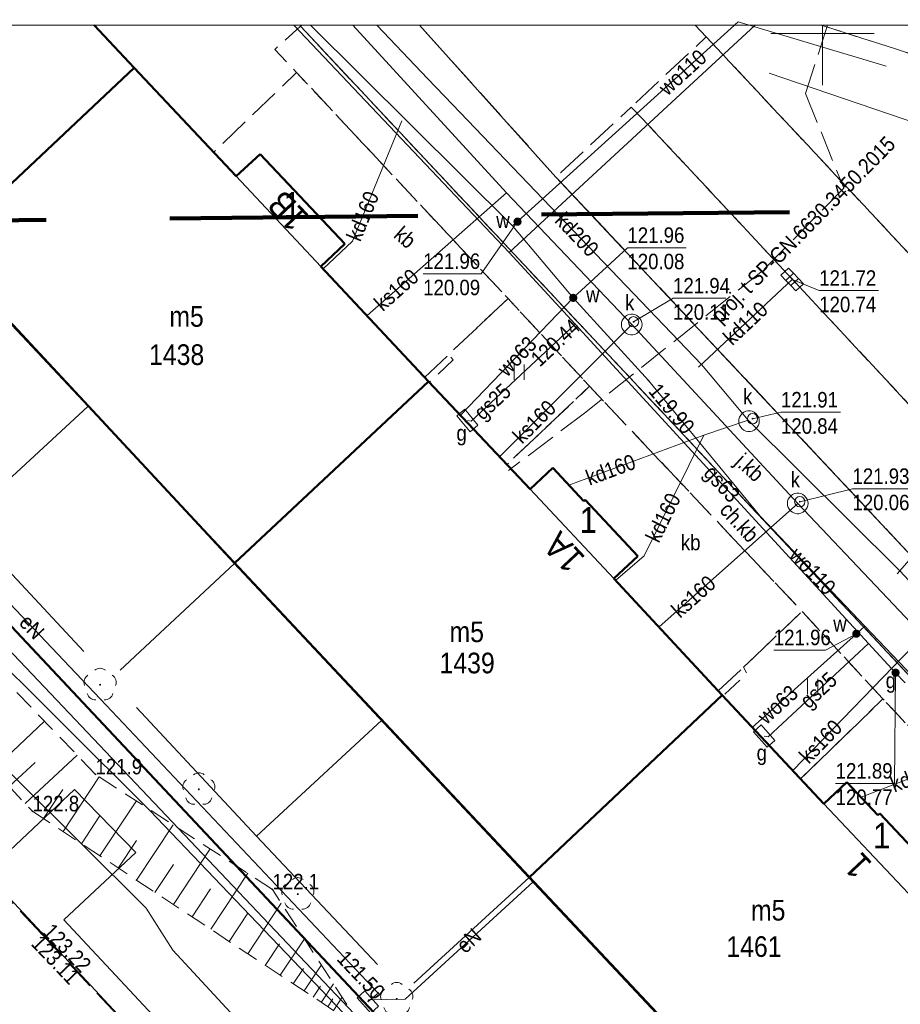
# Model space of a CAD drawing. Extents: x 6439600 to 6443631, y 5654340 to 5654937.
# Tile 40 of 54: x 6440911 to 6440954, y 5654853 to 5654901. Entities that reach past the tile are written whole.
import ezdxf
from ezdxf.enums import TextEntityAlignment as Align

# ---------------------------------------------------------------- set-up
doc = ezdxf.new("R2010")
doc.units = 0
doc.header["$MEASUREMENT"] = 0
for name, pattern in [('1.0_0.5', [1.5, 1, -0.5]), ('1.5_0.5', [2, 1.5, -0.5]), ('2', [0.9, 0.6, -0.3]), ('219-500', [0]), ('PRZER3-1', [4, 3, -1])]:
    doc.linetypes.add(name, pattern=pattern)
doc.layers.get('0').update_dxf_attribs({"color": 2, "linetype": 'CONTINUOUS', "lineweight": 5})
for name, color, linetype in [('000 Inne (niezydentyfikowane)', 7, 'CONTINUOUS'), ('218-kontur użytku gruntowego', 7, 'CONTINUOUS'), ('219-działka ewidencyjna', 7, 'CONTINUOUS'), ('238-Punkt adresowy budynku', 7, 'CONTINUOUS'), ('312-budynek ewidencyjny', 7, 'CONTINUOUS'), ('312-oznaczenie budynku ewidencyjnego', 7, 'CONTINUOUS'), ('312-oznaczenie budynku ewidencyjnego-Atr117', 7, 'CONTINUOUS'), ('320-blok - kondygnacja nadziemna', 7, 'CONTINUOUS'), ('320-blok - kondygnacja nadziemna-Atr25', 7, 'CONTINUOUS'), ('chodnik', 7, 'CONTINUOUS'), ('chodnik-Atr17', 7, 'CONTINUOUS'), ('jezdnia', 7, 'CONTINUOUS'), ('jezdnia-Atr17', 7, 'CONTINUOUS'), ('komora podziemna', 7, 'CONTINUOUS'), ('kratka ściekowa', 7, 'CONTINUOUS'), ('krawężnik', 7, 'CONTINUOUS'), ('obszar utwardzony', 7, 'CONTINUOUS'), ('obszar utwardzony-Atr17', 7, 'CONTINUOUS'), ('ogrodzenie trwałe', 7, 'CONTINUOUS'), ('pikieta naturalna', 7, 'CONTINUOUS'), ('pikieta naturalna-Atr2', 7, 'CONTINUOUS'), ('pikieta sztuczna', 7, 'CONTINUOUS'), ('pikieta sztuczna-Atr2', 7, 'CONTINUOUS'), ('przewód ciepłowniczy', 7, 'CONTINUOUS'), ('przewód elektroenergetyczny podziemny', 7, 'CONTINUOUS'), ('przewód elektroenergetyczny podziemny-Atr1', 7, 'CONTINUOUS'), ('przewód gazowy', 7, 'CONTINUOUS'), ('przewód gazowy-Atr1', 7, 'CONTINUOUS'), ('przewód kanalizacyjny', 7, 'CONTINUOUS'), ('przewód kanalizacyjny-Atr1', 7, 'CONTINUOUS'), ('przewód telekomunikacyjny podziemny', 7, 'CONTINUOUS'), ('przewód telekomunikacyjny podziemny - ob. projektowany', 7, 'CONTINUOUS'), ('przewód telekomunikacyjny podziemny - ob. projektowany-Atr1', 7, 'CONTINUOUS'), ('przewód wodociągowy', 7, 'CONTINUOUS'), ('przewód wodociągowy-Atr1', 7, 'CONTINUOUS'), ('rzedna', 7, 'CONTINUOUS'), ('rzedna-Atr2', 7, 'CONTINUOUS'), ('rzedna-Atr3', 7, 'CONTINUOUS'), ('skarpa nieumocniona', 7, 'CONTINUOUS'), ('szafa elektroenergetyczna lub kontener', 7, 'CONTINUOUS'), ('szafa gazowa lub kontener', 7, 'CONTINUOUS'), ('szafa gazowa lub kontener-Atr17', 7, 'CONTINUOUS'), ('trawnik', 7, 'CONTINUOUS'), ('właz do komory lub kanału - okrągły', 7, 'CONTINUOUS'), ('właz do komory lub kanału - okrągły-Atr17', 7, 'CONTINUOUS'), ('Zakres', 7, 'CONTINUOUS'), ('zasuwa lub zawór', 7, 'CONTINUOUS'), ('zasuwa lub zawór-Atr17', 7, 'CONTINUOUS')]:
    doc.layers.add(name, color=color, linetype=linetype)
doc.layers.add('z - kartowanie', color=2, linetype='CONTINUOUS', lineweight=5)
doc.layers.add('z - MPZT', color=121, linetype='PRZER3-1', lineweight=18)
doc.styles.add('MapaZas', font='geodezja.shx', dxfattribs={"width": 0.9})
doc.linetypes.add('902-500', pattern='A,3.75,0,[1,ksztalty.shx,S=0.5,R=0,X=0,Y=0],3.75', length=7.5)
doc.linetypes.add('NLZ', pattern='A,3,-1,[35,msgB.shx,S=0.008,R=0,X=-0.5,Y=0],3', length=7)

# ---------------------------------------------------------------- blocks, each defined once
blk = doc.blocks.new('TU04')
at = {"color": 0, "linetype": 'Continuous', "lineweight": 13}
for p, q in [((0, 0), (0, 0.75)), ((0.5, 0), (0.5, 0.75))]:
    blk.add_line(p, q, dxfattribs=at)
blk = doc.blocks.new('US20')
at = {"color": 0, "linetype": 'Continuous', "lineweight": 13}
for p, q in [((-0.5, -0.25), (-0.5, 0.25)), ((-0.5, 0.25), (0.5, 0.25)), ((0.5, -0.25), (0.5, 0.25)), ((-0.5, -0.25), (0.5, -0.25))]:
    blk.add_line(p, q, dxfattribs=at)
blk = doc.blocks.new('US25')
at = {"linetype": 'Continuous', "lineweight": 0}
h = blk.add_hatch(color=0, dxfattribs=at)
edge = h.paths.add_edge_path()
edge.add_arc((0, 0), 0.2, 0, 360)
blk = doc.blocks.new('PW01')
at = {"linetype": 'Continuous', "lineweight": 13}
h = blk.add_hatch(color=0, dxfattribs=at)
edge = h.paths.add_edge_path()
edge.add_arc((0, 0), 0.045, 0, 360)
blk = doc.blocks.new('US22')
at = {"color": 0, "linetype": 'Continuous', "lineweight": 13}
blk.add_circle((0, 0), 0.25, dxfattribs=at)
blk = doc.blocks.new('US05')
at = {"color": 0, "linetype": 'Continuous', "lineweight": 13}
for p, q in [((-0.525, -0.25), (-0.525, 0.25)), ((-0.525, 0.25), (-0.175, 0.25)), ((-0.175, -0.25), (-0.175, 0.25)), ((-0.175, 0.25), (0.175, 0.25)), ((0.175, -0.25), (0.175, 0.25)), ((0.175, 0.25), (0.525, 0.25)), ((0.525, -0.25), (0.525, 0.25)), ((-0.525, -0.25), (-0.175, -0.25)), ((-0.175, -0.25), (0.175, -0.25)), ((0.175, -0.25), (0.525, -0.25))]:
    blk.add_line(p, q, dxfattribs=at)
blk = doc.blocks.new('US18')
at = {"color": 0, "linetype": 'Continuous', "lineweight": 13}
for p, q in [((-0.5, -0.25), (-0.5, 0.25)), ((-0.5, 0.25), (0.5, 0.25)), ((0.5, -0.25), (0.5, 0.25)), ((-0.5, -0.25), (0.5, -0.25))]:
    blk.add_line(p, q, dxfattribs=at)
blk = doc.blocks.new('OP021')
at = {"linetype": 'Continuous', "lineweight": 13}
h = blk.add_hatch(color=0, dxfattribs=at)
edge = h.paths.add_edge_path()
edge.add_arc((0, 0), 0.05, 0, 360)
at = {"color": 0, "linetype": 'Continuous', "lineweight": 13}
for centre, start, end in [((0, 0.4), 49.272, 130.728), ((-0.38, 0.124), 121.308, 202.548), ((0.38, 0.124), 337.452, 58.692), ((-0.235, -0.324), 193.221, 274.871), ((0.235, -0.324), 265.129, 346.779)]:
    blk.add_arc(centre, 0.4, start, end, dxfattribs=at)

msp = doc.modelspace()

# ---------------------------------------------------------------- linework, layer by layer
at = {"color": 0}
msp.add_line((6440947.5, 5654900), (6440952.5, 5654900), dxfattribs=at)
msp.add_line((6440947.5, 5654900), (6440952.5, 5654900), dxfattribs=at)
at = {"color": 0, "lineweight": 13}
msp.add_line((6440950, 5654897.5), (6440950, 5654900.411), dxfattribs=at)
msp.add_line((6440950, 5654897.5), (6440950, 5654900.411), dxfattribs=at)
at = {"color": 18, "linetype": 'Continuous', "true_color": 0x000000}
msp.add_lwpolyline([(6440774.191, 5654936.883), (6440976.424, 5654936.883), (6440976.424, 5654900.411), (6440774.191, 5654900.411)], close=True, dxfattribs=at)
at = {"layer": '000 Inne (niezydentyfikowane)', "color": 7, "linetype": 'Continuous', "lineweight": 13, "flags": 128}
for points in [[(6440909.83, 5654864.37), (6440912.32, 5654866.7)], [(6440910.61, 5654863.54), (6440911.86, 5654864.71)], [(6440911.39, 5654862.71), (6440913.9, 5654865.06)], [(6440913.22, 5654861.36), (6440914.97, 5654864.01)], [(6440912.27, 5654861.99), (6440913.21, 5654863.4)], [(6440915, 5654860.18), (6440916.77, 5654862.85)], [(6440914.12, 5654860.77), (6440914.99, 5654862.1)], [(6440916.78, 5654859), (6440918.55, 5654861.68)], [(6440915.89, 5654859.59), (6440916.78, 5654860.93)], [(6440918.57, 5654857.82), (6440920.35, 5654860.52)], [(6440917.67, 5654858.41), (6440918.56, 5654859.76)], [(6440920.37, 5654856.63), (6440922.16, 5654859.34)], [(6440919.47, 5654857.23), (6440920.36, 5654858.58)], [(6440922.17, 5654855.44), (6440923.79, 5654857.89)], [(6440921.27, 5654856.04), (6440922.17, 5654857.4)], [(6440923.74, 5654854.4), (6440924.91, 5654856.17)], [(6440923.01, 5654854.88), (6440923.7, 5654855.93)], [(6440924.37, 5654853.99), (6440924.86, 5654854.73)], [(6440924.89, 5654853.64), (6440925.73, 5654854.9)], [(6440925.34, 5654853.34), (6440925.69, 5654853.88)], [(6440925.72, 5654853.09), (6440926.32, 5654853.99)], [(6440926.04, 5654852.88), (6440926.29, 5654853.26)], [(6440926.31, 5654852.7), (6440926.73, 5654853.34)]]:
    msp.add_lwpolyline(points, dxfattribs=at)
at = {"layer": '218-kontur użytku gruntowego', "color": 3, "linetype": 'Continuous', "lineweight": 13, "flags": 128}
for points in [[(6440907.64, 5654874.55), (6440947.07, 5654832.59)], [(6440947.07, 5654832.59), (6440907.64, 5654874.55)]]:
    msp.add_lwpolyline(points, dxfattribs=at)
at = {"layer": '219-działka ewidencyjna', "color": 3, "linetype": '219-500', "lineweight": 13}
msp.add_lwpolyline([(6440947.07, 5654832.59), (6440883.35, 5654900.411)], dxfattribs=at)
at = {"layer": '312-budynek ewidencyjny', "color": 7, "linetype": 'Continuous', "lineweight": 50}
msp.add_lwpolyline([(6440914.724, 5654900.411), (6440916.66, 5654898.34)], dxfattribs=at)
at = {"layer": '312-budynek ewidencyjny', "color": 7, "linetype": 'Continuous', "lineweight": 50, "flags": 128}
for points in [[(6440907.35, 5654889.57), (6440916.66, 5654898.34)], [(6440916.66, 5654898.34), (6440907.35, 5654889.57)], [(6440916.66, 5654898.34), (6440921.61, 5654893.1)], [(6440921.61, 5654893.1), (6440922.77, 5654894.16)], [(6440922.77, 5654894.16), (6440926.86, 5654889.82)], [(6440921.52, 5654874.35), (6440907.35, 5654889.57)], [(6440926.86, 5654889.82), (6440925.71, 5654888.72)], [(6440925.71, 5654888.72), (6440930.92, 5654883.15)], [(6440930.92, 5654883.15), (6440921.52, 5654874.35)], [(6440921.52, 5654874.35), (6440930.92, 5654883.15)], [(6440930.92, 5654883.15), (6440935.84, 5654877.93)], [(6440935.84, 5654877.93), (6440936.94, 5654878.97)], [(6440936.94, 5654878.97), (6440938.44, 5654877.36)], [(6440938.44, 5654877.36), (6440938.5, 5654877.42)], [(6440938.5, 5654877.42), (6440941.05, 5654874.69)], [(6440941.05, 5654874.69), (6440939.89, 5654873.61)], [(6440935.79, 5654859.14), (6440921.52, 5654874.35)], [(6440939.89, 5654873.61), (6440945.14, 5654867.96)], [(6440945.14, 5654867.96), (6440935.79, 5654859.14)], [(6440935.79, 5654859.14), (6440945.14, 5654867.96)], [(6440945.14, 5654867.96), (6440950.07, 5654862.7)], [(6440950.07, 5654862.7), (6440951.18, 5654863.75)], [(6440951.18, 5654863.75), (6440952.68, 5654862.15)], [(6440952.68, 5654862.15), (6440952.77, 5654862.23)], [(6440952.77, 5654862.23), (6440955.34, 5654859.51)], [(6440950.13, 5654843.87), (6440935.79, 5654859.14)]]:
    msp.add_lwpolyline(points, dxfattribs=at)
at = {"layer": '320-blok - kondygnacja nadziemna', "color": 7, "linetype": 'Continuous', "lineweight": 13, "flags": 128}
for points in [[(6440921.61, 5654893.1), (6440925.71, 5654888.72), (6440926.86, 5654889.82), (6440922.77, 5654894.16)], [(6440935.84, 5654877.93), (6440939.89, 5654873.61), (6440941.05, 5654874.69), (6440938.5, 5654877.42), (6440938.44, 5654877.36), (6440936.94, 5654878.97)], [(6440950.07, 5654862.7), (6440954.15, 5654858.38), (6440955.34, 5654859.51), (6440952.77, 5654862.23), (6440952.68, 5654862.15), (6440951.18, 5654863.75)]]:
    msp.add_lwpolyline(points, close=True, dxfattribs=at)
at = {"layer": 'chodnik', "color": 7, "linetype": '1.0_0.5', "lineweight": 13, "flags": 128}
for points in [[(6440924.72, 5654900.35), (6440923.47, 5654899.23), (6440924.53, 5654898.11), (6440934.77, 5654887.17), (6440938.72, 5654882.92), (6440949.01, 5654872.02), (6440952.93, 5654867.78), (6440963.24, 5654856.78), (6440963.62, 5654856.39), (6440964.86, 5654857.55), (6440963.52, 5654858.97)], [(6440963.24, 5654856.78), (6440952.93, 5654867.78), (6440948.94, 5654863.91), (6440950.07, 5654862.7), (6440951.18, 5654863.75), (6440952.68, 5654862.15), (6440952.77, 5654862.23), (6440955.34, 5654859.51), (6440954.15, 5654858.38), (6440959.17, 5654853.04), (6440960.32, 5654854.1), (6440960.41, 5654854.14)]]:
    msp.add_lwpolyline(points, close=True, dxfattribs=at)
at = {"layer": 'chodnik', "color": 7, "linetype": '1.0_0.5', "lineweight": 13}
msp.add_lwpolyline([(6440949.921, 5654900.411), (6440953.54, 5654899.25), (6440960.21, 5654897.1), (6440973.55, 5654892.76), (6440993.4, 5654886.54), (6440993.79, 5654887.68), (6440981.98, 5654891.68), (6440974.02, 5654894.24), (6440962.38, 5654897.95), (6440954.723, 5654900.411)], dxfattribs=at)
at = {"layer": 'jezdnia', "color": 7, "linetype": '1.5_0.5', "lineweight": 13}
for points in [[(6441026.268, 5654733.678), (6441014.05, 5654746.81), (6441013.69, 5654747.24), (6440979.44, 5654783.96), (6440979.03, 5654784.41), (6440957.47, 5654807.58), (6440948.41, 5654817.56), (6440937.72, 5654829.04), (6440912.17, 5654856.41), (6440871.169, 5654900.411)], [(6440924.78, 5654900.411), (6440924.72, 5654900.35), (6440963.52, 5654858.97), (6440964.86, 5654857.55), (6440967.78, 5654860.29)], [(6440967.78, 5654860.29), (6440966.41, 5654861.81), (6440937.09, 5654893.05), (6440930.478, 5654900.411)], [(6440943.838, 5654900.411), (6440944.37, 5654899.84), (6440973.62, 5654868.56)], [(6440973.55, 5654892.76), (6440953.54, 5654899.25), (6440949.921, 5654900.411)]]:
    msp.add_lwpolyline(points, dxfattribs=at)
at = {"layer": 'komora podziemna', "color": 32, "linetype": 'Continuous', "lineweight": 13, "flags": 128}
for points in [[(6440941.25, 5654886.01), (6440941.26, 5654885.91), (6440941.25, 5654885.81), (6440941.22, 5654885.71), (6440941.16, 5654885.62), (6440941.09, 5654885.54), (6440941.01, 5654885.48), (6440940.91, 5654885.43), (6440940.81, 5654885.41), (6440940.71, 5654885.41), (6440940.61, 5654885.43), (6440940.51, 5654885.48), (6440940.43, 5654885.54), (6440940.36, 5654885.62), (6440940.3, 5654885.71), (6440940.27, 5654885.81), (6440940.26, 5654885.91), (6440940.27, 5654886.01), (6440940.3, 5654886.11), (6440940.36, 5654886.2), (6440940.43, 5654886.28), (6440940.51, 5654886.34), (6440940.61, 5654886.39), (6440940.71, 5654886.41), (6440940.81, 5654886.41), (6440940.91, 5654886.39), (6440941.01, 5654886.34), (6440941.09, 5654886.28), (6440941.16, 5654886.2), (6440941.22, 5654886.11)], [(6440946.94, 5654881.23), (6440946.93, 5654881.13), (6440946.9, 5654881.03), (6440946.84, 5654880.94), (6440946.77, 5654880.86), (6440946.69, 5654880.8), (6440946.59, 5654880.75), (6440946.49, 5654880.73), (6440946.39, 5654880.73), (6440946.29, 5654880.75), (6440946.19, 5654880.8), (6440946.11, 5654880.86), (6440946.04, 5654880.94), (6440945.98, 5654881.03), (6440945.95, 5654881.13), (6440945.94, 5654881.23), (6440945.95, 5654881.33), (6440945.98, 5654881.43), (6440946.04, 5654881.52), (6440946.11, 5654881.6), (6440946.19, 5654881.66), (6440946.29, 5654881.71), (6440946.39, 5654881.73), (6440946.49, 5654881.73), (6440946.59, 5654881.71), (6440946.69, 5654881.66), (6440946.77, 5654881.6), (6440946.84, 5654881.52), (6440946.9, 5654881.43), (6440946.93, 5654881.33)], [(6440949.29, 5654877.35), (6440949.3, 5654877.25), (6440949.29, 5654877.15), (6440949.26, 5654877.05), (6440949.2, 5654876.96), (6440949.13, 5654876.88), (6440949.05, 5654876.82), (6440948.95, 5654876.77), (6440948.85, 5654876.75), (6440948.75, 5654876.75), (6440948.65, 5654876.77), (6440948.55, 5654876.82), (6440948.47, 5654876.88), (6440948.4, 5654876.96), (6440948.34, 5654877.05), (6440948.31, 5654877.15), (6440948.3, 5654877.25), (6440948.31, 5654877.35), (6440948.34, 5654877.45), (6440948.4, 5654877.54), (6440948.47, 5654877.62), (6440948.55, 5654877.68), (6440948.65, 5654877.73), (6440948.75, 5654877.75), (6440948.85, 5654877.75), (6440948.95, 5654877.73), (6440949.05, 5654877.68), (6440949.13, 5654877.62), (6440949.2, 5654877.54), (6440949.26, 5654877.45)]]:
    msp.add_lwpolyline(points, close=True, dxfattribs=at)
at = {"layer": 'krawężnik', "color": 7, "linetype": 'Continuous', "lineweight": 13}
for points in [[(6440948.99, 5654816.93), (6440948.41, 5654817.56), (6440937.72, 5654829.04), (6440912.19, 5654856.46), (6440871.184, 5654900.411)], [(6440967.78, 5654860.29), (6440964.86, 5654857.55), (6440963.52, 5654858.97), (6440924.72, 5654900.35), (6440924.78, 5654900.411)], [(6440930.478, 5654900.411), (6440937.09, 5654893.05), (6440966.41, 5654861.81), (6440967.78, 5654860.29)]]:
    msp.add_lwpolyline(points, dxfattribs=at)
at = {"layer": 'obszar utwardzony', "color": 7, "linetype": '1.5_0.5', "lineweight": 13, "flags": 128}
for points in [[(6440973.62, 5654868.56), (6440944.37, 5654899.84), (6440940.74, 5654896.44), (6440942.37, 5654894.71), (6440956.47, 5654879.6), (6440965.79, 5654869.72), (6440970, 5654865.19), (6440971.54, 5654863.67), (6440975.08, 5654867.12)], [(6440930.73, 5654883.35), (6440931.89, 5654884.45), (6440934.77, 5654887.17), (6440924.53, 5654898.11), (6440920.52, 5654894.26), (6440921.61, 5654893.1), (6440922.77, 5654894.16), (6440926.86, 5654889.82), (6440925.71, 5654888.72)], [(6440970, 5654865.19), (6440965.79, 5654869.72), (6440956.47, 5654879.6), (6440942.37, 5654894.71), (6440940.74, 5654896.44), (6440937.09, 5654893.05), (6440966.41, 5654861.81), (6440967.78, 5654860.29), (6440971.55, 5654863.68), (6440971.49, 5654863.72)], [(6440944.95, 5654868.17), (6440946.12, 5654869.26), (6440949.01, 5654872.02), (6440938.72, 5654882.92), (6440934.71, 5654879.13), (6440935.84, 5654877.93), (6440936.94, 5654878.97), (6440938.44, 5654877.36), (6440938.5, 5654877.42), (6440941.05, 5654874.69), (6440939.89, 5654873.61)]]:
    msp.add_lwpolyline(points, close=True, dxfattribs=at)
at = {"layer": 'ogrodzenie trwałe', "color": 7, "linetype": '902-500', "lineweight": 35, "flags": 128}
for points in [[(6440902.55, 5654882.62), (6440908.37, 5654876.36), (6440914.23, 5654870.07)], [(6440908.37, 5654876.36), (6440914.42, 5654881.94)], [(6440921.53, 5654874.34), (6440915.98, 5654869.17)], [(6440928.45, 5654854.93), (6440922.59, 5654861.14), (6440916.77, 5654867.36)], [(6440928.65, 5654866.76), (6440922.59, 5654861.14)], [(6440935.79, 5654859.14), (6440930.21, 5654854.02)]]:
    msp.add_lwpolyline(points, dxfattribs=at)
at = {"layer": 'przewód ciepłowniczy', "color": 212, "linetype": 'Continuous', "lineweight": 13, "flags": 128}
msp.add_lwpolyline([(6440894.25, 5654877.36), (6440894.35, 5654876.89), (6440910.35, 5654860.17), (6440913.78, 5654863.39), (6440916.75, 5654860.34), (6440913.25, 5654857.08), (6440928.7, 5654840.55)], dxfattribs=at)
at = {"layer": 'przewód elektroenergetyczny podziemny', "color": 1, "linetype": 'Continuous', "lineweight": 13}
msp.add_lwpolyline([(6440876.215, 5654900.411), (6440895.33, 5654880.02), (6440910.92, 5654863.95), (6440917.24, 5654857.65), (6440918.53, 5654855.62), (6440937.69, 5654834.93), (6440958.83, 5654812.78), (6440965.45, 5654805.6)], dxfattribs=at)
at = {"layer": 'przewód elektroenergetyczny podziemny', "color": 1, "linetype": 'Continuous', "lineweight": 13, "flags": 128}
for points in [[(6440927.98, 5654853.11), (6440928.48, 5654853.54), (6440915.31, 5654867.48), (6440899.81, 5654883.82)], [(6440935.99, 5654858.93), (6440929.79, 5654853.25), (6440928.02, 5654853.21), (6440927.98, 5654853.11)]]:
    msp.add_lwpolyline(points, dxfattribs=at)
at = {"layer": 'przewód gazowy', "color": 40, "linetype": 'Continuous', "lineweight": 13}
for points in [[(6440934.83, 5654889.39), (6440924.391, 5654900.411)], [(6440934.83, 5654889.39), (6440946.74, 5654900.411)]]:
    msp.add_lwpolyline(points, dxfattribs=at)
at = {"layer": 'przewód gazowy', "color": 40, "linetype": 'Continuous', "lineweight": 13, "flags": 128}
for points in [[(6440954.01, 5654868.56), (6440953.54, 5654869.05), (6440952.23, 5654870.47), (6440938.02, 5654885.93), (6440934.83, 5654889.39)], [(6440938.02, 5654885.93), (6440932.99, 5654881.23), (6440932.8, 5654881.26)], [(6440952.23, 5654870.47), (6440947.37, 5654865.95), (6440947.18, 5654865.98)]]:
    msp.add_lwpolyline(points, dxfattribs=at)
at = {"layer": 'przewód kanalizacyjny', "color": 34, "linetype": 'Continuous', "lineweight": 13}
for points in [[(6440927.258, 5654900.411), (6440934.7, 5654892.29), (6440940.76, 5654885.91), (6440948.8, 5654877.25), (6440954.88, 5654870.84), (6440963.25, 5654862.45), (6440966.36, 5654858.75), (6440992.36, 5654884.1), (6441029.95, 5654891.52)], [(6440928.416, 5654900.411), (6440930.89, 5654897.81), (6440932.08, 5654896.56), (6440944.14, 5654883.97), (6440946.4, 5654881.28), (6440953.74, 5654873.99), (6440960.83, 5654866.4), (6440963.6, 5654863.9), (6440964.82, 5654862.67)]]:
    msp.add_lwpolyline(points, dxfattribs=at)
at = {"layer": 'przewód kanalizacyjny', "color": 34, "linetype": 'Continuous', "lineweight": 13, "flags": 128}
for points in [[(6440947.42, 5654898.08), (6440968.36, 5654890.94), (6440987.84, 5654884.81)], [(6440925.82, 5654888.61), (6440927.24, 5654889.95), (6440929.62, 5654895.77)], [(6440927.94, 5654886.34), (6440934.7, 5654892.29)], [(6440944, 5654883.84), (6440948.53, 5654888.09)], [(6440934.35, 5654879.51), (6440940.76, 5654885.91)], [(6440944.25, 5654880.56), (6440946.4, 5654881.28)], [(6440937.71, 5654878.13), (6440944.25, 5654880.56)], [(6440939.97, 5654873.52), (6440941.37, 5654874.71), (6440944.25, 5654880.56)], [(6440953.61, 5654873.84), (6440957.61, 5654878.39)], [(6440942.07, 5654871.25), (6440948.8, 5654877.25)], [(6440954.88, 5654870.84), (6440948.56, 5654864.32)], [(6440951.87, 5654863.02), (6440958.81, 5654865.71)]]:
    msp.add_lwpolyline(points, dxfattribs=at)
at = {"layer": 'przewód telekomunikacyjny podziemny', "color": 30, "linetype": 'Continuous', "lineweight": 13, "flags": 128}
msp.add_lwpolyline([(6440896.06, 5654886.22), (6440896.21, 5654886.03), (6440897.08, 5654884.4), (6440913.81, 5654866.78), (6440927.32, 5654852.53), (6440929.66, 5654850.26), (6440943.37, 5654835.92), (6440943.23, 5654833.76), (6440943.88, 5654833), (6440944.06, 5654832.83), (6440944.21, 5654832.6), (6440957.71, 5654818.26), (6440976.44, 5654797.84), (6440976.62, 5654797.65), (6440976.45, 5654797.52), (6440972.18, 5654793.34), (6440959.74, 5654782.14), (6440958.91, 5654781.25), (6440959.15, 5654780.49), (6440959.47, 5654780.49)], dxfattribs=at)
at = {"layer": 'przewód telekomunikacyjny podziemny - ob. projektowany', "color": 30, "linetype": '1.5_0.5', "lineweight": 13}
msp.add_lwpolyline([(6440950.24, 5654900.411), (6440949.18, 5654897.09), (6440951.03, 5654892.51), (6440947.09, 5654888.51), (6440938.53, 5654881.67), (6440934.79, 5654878.84)], dxfattribs=at)
at = {"layer": 'przewód wodociągowy', "color": 5, "linetype": 'Continuous', "lineweight": 13, "flags": 128}
for points in [[(6440935.23, 5654890.89), (6440945.92, 5654900.56), (6440953.09, 5654898.42)], [(6440934.99, 5654890.69), (6440935.23, 5654890.89)], [(6440966.33, 5654857), (6440956.4, 5654866.75), (6440952.05, 5654871.31), (6440946.98, 5654876.63), (6440941.57, 5654883.2), (6440937.93, 5654887.2), (6440934.99, 5654890.69)], [(6440932.46, 5654881.52), (6440937.93, 5654887.2)], [(6440946.6, 5654866.4), (6440951.64, 5654870.94), (6440952.05, 5654871.31)]]:
    msp.add_lwpolyline(points, dxfattribs=at)
at = {"layer": 'przewód wodociągowy', "color": 5, "linetype": 'Continuous', "lineweight": 13}
for points in [[(6440929.9, 5654849.32), (6440917.42, 5654862.38), (6440904.64, 5654875.09), (6440881.41, 5654900.411)], [(6440934.99, 5654890.69), (6440925.201, 5654900.411)]]:
    msp.add_lwpolyline(points, dxfattribs=at)
at = {"layer": 'rzedna-Atr2', "color": 5, "lineweight": 13, "flags": 128}
for points in [[(6440935.23, 5654890.89), (6440933.47, 5654888.37), (6440930.659, 5654888.37)], [(6440937.93, 5654887.2), (6440940.55, 5654889.63), (6440943.393, 5654889.63)], [(6440951.64, 5654870.94), (6440950.14, 5654870.15), (6440947.642, 5654870.15)]]:
    msp.add_lwpolyline(points, dxfattribs=at)
at = {"layer": 'rzedna-Atr2', "color": 34, "lineweight": 13, "flags": 128}
msp.add_lwpolyline([(6440948.53, 5654888.09), (6440949.84, 5654887.55), (6440952.72, 5654887.55)], dxfattribs=at)
at = {"layer": 'rzedna-Atr2', "color": 7, "lineweight": 13, "flags": 128}
for points in [[(6440940.85, 5654886.04), (6440942.76, 5654887.18), (6440945.321, 5654887.18)], [(6440946.61, 5654881.35), (6440947.99, 5654881.66), (6440950.87, 5654881.66)], [(6440948.9, 5654877.33), (6440951.45, 5654877.96), (6440954.261, 5654877.96)]]:
    msp.add_lwpolyline(points, dxfattribs=at)
at = {"layer": 'rzedna-Atr2', "color": 40, "lineweight": 13, "flags": 128}
msp.add_lwpolyline([(6440953.54, 5654869.05), (6440953.49, 5654863.69), (6440950.636, 5654863.69)], dxfattribs=at)
at = {"layer": 'skarpa nieumocniona', "color": 7, "linetype": '1.0_0.5', "lineweight": 13}
for points in [[(6440873.591, 5654900.411), (6440892.54, 5654879.76), (6440899.22, 5654875.65), (6440911.74, 5654862.34)], [(6440873.591, 5654900.411), (6440892.54, 5654879.76), (6440899.22, 5654875.65), (6440911.74, 5654862.34)], [(6440911.74, 5654862.34), (6440927.78, 5654851.73), (6440923.36, 5654858.56), (6440914.79, 5654864.13), (6440901.06, 5654878.44), (6440894.29, 5654882.52), (6440878.009, 5654900.411)], [(6440911.74, 5654862.34), (6440927.78, 5654851.73), (6440923.36, 5654858.56), (6440914.79, 5654864.13), (6440901.06, 5654878.44), (6440894.29, 5654882.52), (6440878.009, 5654900.411)]]:
    msp.add_lwpolyline(points, dxfattribs=at)
at = {"layer": 'trawnik', "color": 7, "linetype": '1.0_0.5', "lineweight": 13, "flags": 128}
for points in [[(6440932.11, 5654884.2), (6440930.96, 5654883.11), (6440934.71, 5654879.13), (6440938.72, 5654882.92), (6440934.77, 5654887.17), (6440931.89, 5654884.45)], [(6440952.93, 5654867.78), (6440949.01, 5654872.02), (6440946.18, 5654869.32), (6440946.34, 5654869.01), (6440945.18, 5654867.92), (6440948.94, 5654863.91)]]:
    msp.add_lwpolyline(points, close=True, dxfattribs=at)
at = {"layer": 'z - MPZT', "color": 215, "linetype": 'Continuous', "lineweight": 18, "true_color": 0xa953a0}
msp.add_line((6440950.058, 5654843.995), (6440897.858, 5654899.614), dxfattribs=at)
at = {"layer": 'z - MPZT', "linetype": 'NLZ', "lineweight": 35}
msp.add_lwpolyline([(6440967.547, 5654824.979), (6440954.409, 5654839.383), (6440905.998, 5654890.91)], dxfattribs=at)
at = {"layer": 'z - MPZT', "linetype": 'Continuous', "lineweight": 50}
msp.add_lwpolyline([(6440892.41, 5654890.767), (6440947.07, 5654832.59), (6440960.56, 5654817.8), (6441010.281, 5654765.126), (6441020.769, 5654754.015)], dxfattribs=at)
at = {"layer": 'Zakres', "color": 221, "linetype": '2', "lineweight": 140, "ltscale": 20, "flags": 128}
msp.add_lwpolyline([(6441020.39, 5654892.11), (6440805.9, 5654889.86), (6440806.46, 5654752.7), (6441021.62, 5654754.02)], close=True, dxfattribs=at)

# ---------------------------------------------------------------- block references
at = {"layer": 'kratka ściekowa', "color": 34, "linetype": 'Continuous', "lineweight": 13, "rotation": 313.67}
msp.add_blockref('US05', (6440948.53, 5654888.09), dxfattribs=at)
at = {"layer": 'pikieta naturalna', "color": 7, "linetype": 'Continuous', "lineweight": 13}
for p in [(6440914.79, 5654864.13), (6440911.74, 5654862.34), (6440923.36, 5654858.56)]:
    msp.add_blockref('PW01', p, dxfattribs=at)
at = {"layer": 'pikieta sztuczna', "color": 7, "linetype": 'Continuous', "lineweight": 13}
for p in [(6440912.17, 5654856.41), (6440912.19, 5654856.46)]:
    msp.add_blockref('PW01', p, dxfattribs=at)
at = {"layer": 'rzedna', "color": 5, "linetype": 'Continuous', "lineweight": 13}
for p in [(6440935.23, 5654890.89), (6440937.93, 5654887.2), (6440941.57, 5654883.2), (6440951.64, 5654870.94)]:
    msp.add_blockref('PW01', p, dxfattribs=at)
at = {"layer": 'rzedna', "color": 34, "linetype": 'Continuous', "lineweight": 13}
for p in [(6440948.53, 5654888.09), (6440940.85, 5654886.04), (6440946.61, 5654881.35), (6440948.9, 5654877.33)]:
    msp.add_blockref('PW01', p, dxfattribs=at)
at = {"layer": 'rzedna', "color": 40, "linetype": 'Continuous', "lineweight": 13}
for p in [(6440938.02, 5654885.93), (6440953.54, 5654869.05)]:
    msp.add_blockref('PW01', p, dxfattribs=at)
at = {"layer": 'rzedna', "color": 1, "linetype": 'Continuous', "lineweight": 13}
msp.add_blockref('PW01', (6440928.48, 5654853.54), dxfattribs=at)
at = {"layer": 'szafa elektroenergetyczna lub kontener', "color": 1, "linetype": 'Continuous', "lineweight": 13, "rotation": 311.95}
msp.add_blockref('US18', (6440927.98, 5654853.11), dxfattribs=at)
at = {"layer": 'szafa gazowa lub kontener', "color": 40, "linetype": 'Continuous', "lineweight": 13}
for p, rotation in [((6440932.8, 5654881.26), 309.9), ((6440947.18, 5654865.98), 311.39)]:
    msp.add_blockref('US20', p, dxfattribs=dict(at, rotation=rotation))
at = {"layer": 'trawnik', "color": 7, "linetype": 'Continuous', "lineweight": 13}
for p in [(6440935.059, 5654883.229), (6440949.279, 5654868.009)]:
    msp.add_blockref('TU04', p, dxfattribs=at)
at = {"layer": 'właz do komory lub kanału - okrągły', "color": 7, "linetype": 'Continuous', "lineweight": 13}
for p in [(6440940.85, 5654886.04), (6440946.61, 5654881.35), (6440948.9, 5654877.33)]:
    msp.add_blockref('US22', p, dxfattribs=at)
at = {"layer": 'z - kartowanie', "color": 94, "linetype": 'Continuous', "lineweight": 13}
for p in [(6440915.012, 5654868.465), (6440919.795, 5654863.402), (6440924.588, 5654858.329), (6440929.381, 5654853.255)]:
    msp.add_blockref('OP021', p, dxfattribs=at)
at = {"layer": 'zasuwa lub zawór', "color": 5, "linetype": 'Continuous', "lineweight": 13}
for p in [(6440935.23, 5654890.89), (6440937.93, 5654887.2), (6440951.64, 5654870.94)]:
    msp.add_blockref('US25', p, dxfattribs=at)
at = {"layer": 'zasuwa lub zawór', "color": 40, "linetype": 'Continuous', "lineweight": 13}
msp.add_blockref('US25', (6440953.54, 5654869.05), dxfattribs=at)

# ---------------------------------------------------------------- texts
at = {"layer": '238-Punkt adresowy budynku', "color": 7, "linetype": 'Continuous', "lineweight": 13, "style": 'MapaZas', "width": 0.9}
for s, rotation, p in [('1B', 133.299, (6440924.55, 5654891.83)), ('1A', 133.11, (6440937.93, 5654875.3)), ('1', 133.236, (6440952.17, 5654860.12))]:
    msp.add_text(s, height=1.25, rotation=rotation, dxfattribs=at).set_placement(p, align=Align.CENTER)
at = {"layer": '312-oznaczenie budynku ewidencyjnego', "color": 7, "linetype": 'Continuous', "lineweight": 13, "style": 'MapaZas', "width": 0.9}
for s, p in [('1438', (6440917.38, 5654883.95)), ('1439', (6440931.45, 5654869.02)), ('1461', (6440945.34, 5654855.29))]:
    msp.add_text(s, height=1, dxfattribs=at).set_placement(p)
at = {"layer": '312-oznaczenie budynku ewidencyjnego-Atr117', "color": 7, "lineweight": 13, "style": 'MapaZas', "width": 0.9}
for p in [(6440919.2, 5654886.3), (6440932.77, 5654871.03), (6440947.37, 5654857.55)]:
    msp.add_text('m5', height=1, dxfattribs=at).set_placement(p, align=Align.MIDDLE_CENTER)
at = {"layer": '320-blok - kondygnacja nadziemna-Atr25', "color": 7, "lineweight": 13, "style": 'MapaZas', "width": 0.9}
for p in [(6440923.9, 5654891.08), (6440938.24, 5654875.82), (6440952.45, 5654860.54)]:
    msp.add_text('1', height=1.25, dxfattribs=at).set_placement(p)
at = {"layer": 'chodnik-Atr17', "color": 7, "lineweight": 13, "style": 'MapaZas', "width": 0.9}
msp.add_text('ch.kb', height=0.75, rotation=312.629, dxfattribs=at).set_placement((6440944.97, 5654876.88))
at = {"layer": 'jezdnia-Atr17', "color": 7, "lineweight": 13, "style": 'MapaZas', "width": 0.9}
msp.add_text('j.kb', height=0.75, rotation=317.784, dxfattribs=at).set_placement((6440945.7, 5654879.18))
at = {"layer": 'obszar utwardzony-Atr17', "color": 7, "lineweight": 13, "style": 'MapaZas', "width": 0.9}
msp.add_text('kb', height=0.75, rotation=318.887, dxfattribs=at).set_placement((6440929.18, 5654890.16))
msp.add_text('kb', height=0.75, dxfattribs=at).set_placement((6440943.14, 5654874.98))
at = {"layer": 'pikieta naturalna-Atr2', "color": 7, "lineweight": 13, "style": 'MapaZas', "width": 0.9}
for s, p in [('121.9', (6440914.79, 5654864.13)), ('122.8', (6440911.74, 5654862.34)), ('122.1', (6440923.36, 5654858.56))]:
    msp.add_text(s, height=0.75, dxfattribs=at).set_placement(p)
at = {"layer": 'pikieta sztuczna-Atr2', "color": 7, "lineweight": 13, "style": 'MapaZas', "width": 0.9}
msp.add_text('123.22', height=0.75, rotation=313.943, dxfattribs=at).set_placement((6440912.19, 5654856.46))
msp.add_text('123.11', height=0.75, rotation=313.63, dxfattribs=at).set_placement((6440912.17, 5654856.41), align=Align.TOP_LEFT)
at = {"layer": 'przewód elektroenergetyczny podziemny-Atr1', "color": 1, "lineweight": 13, "style": 'MapaZas', "width": 0.9}
for rotation, p in [(313.489, (6440911.71, 5654871.27)), (42.48, (6440932.87, 5654856.08))]:
    msp.add_text('eN', height=0.75, rotation=rotation, dxfattribs=at).set_placement(p, align=Align.MIDDLE_CENTER)
at = {"layer": 'przewód gazowy-Atr1', "color": 40, "lineweight": 13, "style": 'MapaZas', "width": 0.9}
for s, rotation, p in [('gs25', 43.06, (6440934.01, 5654882.18)), ('gs63', 312.587, (6440945.13, 5654878.2)), ('gs25', 42.924, (6440949.8, 5654868.21))]:
    msp.add_text(s, height=0.75, rotation=rotation, dxfattribs=at).set_placement(p, align=Align.MIDDLE_CENTER)
at = {"layer": 'przewód kanalizacyjny-Atr1', "color": 34, "lineweight": 13, "style": 'MapaZas', "width": 0.9}
for s, rotation, p in [('kd160', 67.76, (6440927.73, 5654891.16)), ('kd200', 313.768, (6440938.11, 5654890.27)), ('ks160', 41.349, (6440929.36, 5654887.59)), ('kd110', 43.174, (6440946.27, 5654885.97)), ('ks160', 44.959, (6440936.04, 5654881.2)), ('kd160', 20.38, (6440939.74, 5654878.88)), ('kd160', 63.79, (6440942.28, 5654876.56)), ('ks160', 41.72, (6440943.75, 5654872.74)), ('ks160', 45.89, (6440949.91, 5654865.72)), ('kd160', 21.187, (6440954.49, 5654864.04))]:
    msp.add_text(s, height=0.75, rotation=rotation, dxfattribs=at).set_placement(p, align=Align.MIDDLE_CENTER)
at = {"layer": 'przewód telekomunikacyjny podziemny - ob. projektowany-Atr1', "color": 30, "lineweight": 13, "style": 'MapaZas', "width": 0.9}
msp.add_text('proj. t SP-GN.6630.3450.2015', height=0.75, rotation=45.432, dxfattribs=at).set_placement((6440949.06, 5654890.51), align=Align.MIDDLE_CENTER)
at = {"layer": 'przewód wodociągowy-Atr1', "color": 5, "lineweight": 13, "style": 'MapaZas', "width": 0.9}
for s, rotation, p in [('wo110', 42.13, (6440943.22, 5654898.12)), ('wo63', 46.081, (6440935.2, 5654884.37)), ('wo110', 313.622, (6440949.52, 5654873.97)), ('wo63', 42, (6440947.83, 5654867.51))]:
    msp.add_text(s, height=0.75, rotation=rotation, dxfattribs=at).set_placement(p, align=Align.MIDDLE_CENTER)
at = {"layer": 'rzedna-Atr2', "color": 5, "lineweight": 13, "style": 'MapaZas', "width": 0.9}
for p in [(6440940.55, 5654889.638), (6440930.659, 5654888.378), (6440947.642, 5654870.158)]:
    msp.add_text('121.96', height=0.75, dxfattribs=at).set_placement(p, align=Align.BOTTOM_LEFT)
at = {"layer": 'rzedna-Atr2', "color": 34, "lineweight": 13, "style": 'MapaZas', "width": 0.9}
msp.add_text('121.72', height=0.75, dxfattribs=at).set_placement((6440949.84, 5654887.558), align=Align.BOTTOM_LEFT)
at = {"layer": 'rzedna-Atr2', "color": 7, "lineweight": 13, "style": 'MapaZas', "width": 0.9}
for s, p in [('121.94', (6440942.76, 5654887.188)), ('121.91', (6440947.99, 5654881.668)), ('121.93', (6440951.45, 5654877.968))]:
    msp.add_text(s, height=0.75, dxfattribs=at).set_placement(p, align=Align.BOTTOM_LEFT)
at = {"layer": 'rzedna-Atr2', "color": 40, "lineweight": 13, "style": 'MapaZas', "width": 0.9}
msp.add_text('120.44', height=0.75, rotation=43.057, dxfattribs=at).set_placement((6440936.05, 5654884.09), align=Align.MIDDLE_LEFT)
at = {"layer": 'rzedna-Atr2', "color": 5, "lineweight": 13, "style": 'MapaZas', "width": 0.9}
msp.add_text('119.90', height=0.75, rotation=309.468, dxfattribs=at).set_placement((6440941.82, 5654882.9), align=Align.MIDDLE_LEFT)
at = {"layer": 'rzedna-Atr2', "color": 40, "lineweight": 13, "style": 'MapaZas', "width": 0.9}
msp.add_text('121.89', height=0.75, dxfattribs=at).set_placement((6440950.636, 5654863.698), align=Align.BOTTOM_LEFT)
at = {"layer": 'rzedna-Atr2', "color": 1, "lineweight": 13, "style": 'MapaZas', "width": 0.9}
msp.add_text('121.50', height=0.75, rotation=313.37, dxfattribs=at).set_placement((6440926.7, 5654855.42), align=Align.MIDDLE_LEFT)
at = {"layer": 'rzedna-Atr3', "color": 5, "lineweight": 13, "style": 'MapaZas', "width": 0.9}
for s, p in [('120.08', (6440940.55, 5654888.362)), ('120.09', (6440930.659, 5654887.103))]:
    msp.add_text(s, height=0.75, dxfattribs=at).set_placement(p, align=Align.BOTTOM_LEFT)
at = {"layer": 'rzedna-Atr3', "color": 34, "lineweight": 13, "style": 'MapaZas', "width": 0.9}
msp.add_text('120.74', height=0.75, dxfattribs=at).set_placement((6440949.84, 5654886.282), align=Align.BOTTOM_LEFT)
at = {"layer": 'rzedna-Atr3', "color": 7, "lineweight": 13, "style": 'MapaZas', "width": 0.9}
for s, p in [('120.11', (6440942.76, 5654885.912)), ('120.84', (6440947.99, 5654880.393)), ('120.06', (6440951.45, 5654876.692))]:
    msp.add_text(s, height=0.75, dxfattribs=at).set_placement(p, align=Align.BOTTOM_LEFT)
at = {"layer": 'rzedna-Atr3', "color": 40, "lineweight": 13, "style": 'MapaZas', "width": 0.9}
msp.add_text('120.77', height=0.75, dxfattribs=at).set_placement((6440950.636, 5654862.423), align=Align.BOTTOM_LEFT)
at = {"layer": 'szafa gazowa lub kontener-Atr17', "color": 40, "lineweight": 13, "style": 'MapaZas', "width": 0.9}
for p in [(6440932.27, 5654880.28), (6440946.81, 5654864.8)]:
    msp.add_text('g', height=0.75, dxfattribs=at).set_placement(p)
at = {"layer": 'właz do komory lub kanału - okrągły-Atr17', "color": 7, "lineweight": 13, "style": 'MapaZas', "width": 0.9}
for p in [(6440940.44, 5654886.59), (6440946.15, 5654882.05), (6440948.46, 5654878.02)]:
    msp.add_text('k', height=0.75, dxfattribs=at).set_placement(p)
at = {"layer": 'zasuwa lub zawór-Atr17', "color": 5, "lineweight": 13, "style": 'MapaZas', "width": 0.9}
for p in [(6440934.2, 5654890.58), (6440938.55, 5654886.99), (6440950.52, 5654871.04)]:
    msp.add_text('w', height=0.75, dxfattribs=at).set_placement(p)
at = {"layer": 'zasuwa lub zawór-Atr17', "color": 40, "lineweight": 13, "style": 'MapaZas', "width": 0.9}
msp.add_text('g', height=0.75, dxfattribs=at).set_placement((6440953.06, 5654868.3))

doc.saveas('drawing.dxf')
